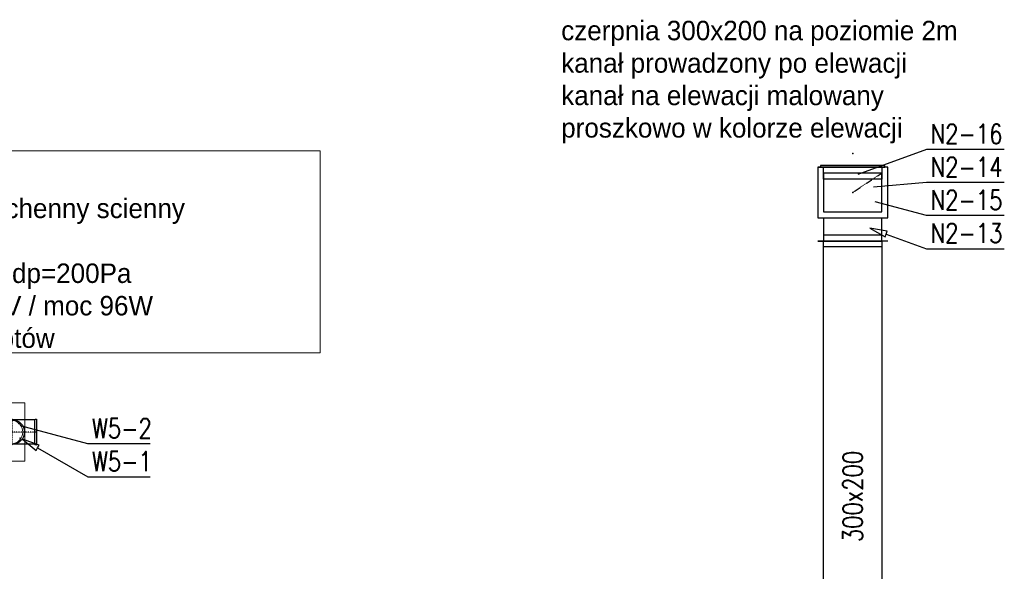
# Model space of a CAD drawing. Header units: millimetres. Extents: x 140532 to 182405, y -11883 to 1516.
# Tile 11 of 23: x 143074 to 143580, y -9713 to -9429. Entities that reach past the tile are written whole.
import ezdxf
from ezdxf.enums import TextEntityAlignment as Align

# ---------------------------------------------------------------- set-up
doc = ezdxf.new("R2010")
doc.units = ezdxf.units.MM
doc.linetypes.add('CENTER', pattern=[0.55, 0.37, -0.06, 0.06, -0.06])
for name, color, linetype, lineweight in [('san opis', 7, 'Continuous', 0), ('WEN_N2-_ZLICZAC', 133, 'Continuous', 30), ('WEN_W5-_ZLICZAC', 252, 'Continuous', 30)]:
    doc.layers.add(name, color=color, linetype=linetype, lineweight=lineweight)
for name, color, linetype in [('WEN_N2-_ATRYBUT', 6, 'Continuous'), ('WEN_N2-_OSIE', 2, 'CENTER'), ('WEN_W5-_ATRYBUT', 6, 'Continuous'), ('WEN_W5-_OSIE', 2, 'CENTER')]:
    doc.layers.add(name, color=color, linetype=linetype)
doc.styles.add('STYL_WENTYLE', font='romans.shx', dxfattribs={"width": 0.8})

# ---------------------------------------------------------------- blocks, each defined once
blk = doc.blocks.new('QBV3233129CNN2-_13')
for p, q in [((-180, 0), (-150, 0)), ((150, 30), (-150, 30)), ((180, 0), (150, 0))]:
    blk.add_line(p, q)
for points in [[(-180, 120), (180, 120), (180, 380), (-180, 380)], [(-150, 150), (150, 150), (150, 350), (-150, 350)]]:
    blk.add_lwpolyline(points, close=True)
blk.add_lwpolyline([(-150, 120), (-150, 0), (150, 0), (150, 120)])
blk.add_point((0, 0))
at = {"layer": 'WEN_N2-_ATRYBUT', "style": 'STYL_WENTYLE', "width": 0.8, "flags": 8}
blk.add_attdef('WENTYLE', text='', height=100, dxfattribs=at).set_placement((0, 250), align=Align.BOTTOM_LEFT)
blk = doc.blocks.new('QD-200X300CNN2-_2623-6031923_14')
for p, q in [((0, -180), (0, 180)), ((2623.6, -180), (2623.6, 180)), ((30, -150), (30, 150)), ((2593.6, -150), (2593.6, 150))]:
    blk.add_line(p, q)
blk.add_lwpolyline([(0, 150), (2623.6, 150), (2623.6, -150), (0, -150)], close=True)
for p in [(0, 0), (2623.6, 0)]:
    blk.add_point(p)
at = {"layer": 'WEN_N2-_ATRYBUT', "style": 'STYL_WENTYLE', "width": 0.8, "flags": 8}
blk.add_attdef('WENTYLE', text='', height=100, dxfattribs=at).set_placement((1311.8, 0), align=Align.BOTTOM_LEFT)
at = {"layer": 'WEN_N2-_OSIE', "style": 'STYL_WENTYLE', "width": 0.8, "flags": 8}
blk.add_attdef('FI_KANALU', text='', height=100, dxfattribs=at).set_placement((1311.8, 0), align=Align.MIDDLE_CENTER)
blk = doc.blocks.new('QD-300X200CNN2-_1500_11')
for points in [[(-30, -30), (330, -30), (330, 230), (-30, 230)], [(0, 0), (300, 0), (300, 200), (0, 200)]]:
    blk.add_lwpolyline(points, close=True)
for p in [(300, 200), (150, 100)]:
    blk.add_point(p)
at = {"layer": 'WEN_N2-_OSIE'}
blk.add_line((150, 100), (300, 200), dxfattribs=at)
at = {"layer": 'WEN_N2-_ATRYBUT', "style": 'STYL_WENTYLE', "width": 0.8, "flags": 8}
blk.add_attdef('WENTYLE', text='', height=100, dxfattribs=at).set_placement((0, 0), align=Align.BOTTOM_LEFT)
blk = doc.blocks.new('QBV32339CNN2-_13')
for p, q in [((-180, 0), (-150, 0)), ((180, 0), (150, 0))]:
    blk.add_line(p, q)
for points in [[(-180, 0), (180, 0), (180, 260), (-180, 260)], [(-150, 30), (150, 30), (150, 230), (-150, 230)]]:
    blk.add_lwpolyline(points, close=True)
blk.add_lwpolyline([(-150, 0), (-150, 0), (150, 0), (150, 0)])
blk.add_point((0, 0))
at = {"layer": 'WEN_N2-_ATRYBUT', "style": 'STYL_WENTYLE', "width": 0.8, "flags": 8}
blk.add_attdef('WENTYLE', text='', height=100, dxfattribs=at).set_placement((0, 130), align=Align.BOTTOM_LEFT)
blk = doc.blocks.new('CSQ_300X200_21')
blk.add_lwpolyline([(0, 165), (0, -165), (8, -165), (8, 165)], close=True)
blk.add_lwpolyline([(0, -150), (-62, -150), (-62, 150), (0, 150)])
for p in [(0, 0), (70, 0)]:
    blk.add_point(p)
at = {"layer": 'WEN_N2-_ATRYBUT', "style": 'STYL_WENTYLE', "width": 0.8, "flags": 8}
blk.add_attdef('WENTYLE', text='', height=100, dxfattribs=at).set_placement((35, 70), align=Align.BOTTOM_LEFT)
blk = doc.blocks.new('BL12590CW5-_13')
for p, q in [((-62.5, 8.75), (-62.5, 125)), ((62.5, 8.75), (62.5, 125))]:
    blk.add_line(p, q)
blk.add_lwpolyline([(62.5, 0), (-62.5, 0, -1), (-62.5, 8.75), (62.5, 8.75, -1)], format="xyb", close=True)
blk.add_circle((0, 125), 62.5)
blk.add_point((0, 0))
at = {"layer": 'WEN_W5-_OSIE'}
for p, q in [((0, 0), (0, 192.5)), ((-67.5, 125), (67.5, 125))]:
    blk.add_line(p, q, dxfattribs=at)
at = {"layer": 'WEN_W5-_ATRYBUT', "style": 'STYL_WENTYLE', "width": 0.8, "flags": 8}
blk.add_attdef('WENTYLE', text='', height=100, dxfattribs=at).set_placement((62.5, 0), align=Align.BOTTOM_LEFT)
blk = doc.blocks.new('CK_60F_LS')
for p in [(-0.23, -3.24), (0.46, -10.77)]:
    blk.add_point(p)
at = {"layer": 'san opis'}
for points in [[(-14.2, 7.42), (-14.2, -22.58), (2.8, -22.58), (2.8, 7.42)], [(-14.2, 0.29), (-14.2, -16.34), (-15.65, -16.34), (-15.65, 0.29)]]:
    blk.add_lwpolyline(points, close=True, dxfattribs=at)
blk.add_circle((-4.15, -7.58), 6, dxfattribs=at)
at = {"layer": 'WEN_W5-_ATRYBUT', "style": 'STYL_WENTYLE', "width": 0.8, "flags": 8}
blk.add_attdef('WENTYLE', text='', height=100, dxfattribs=at).set_placement((0, 0), align=Align.BOTTOM_LEFT)

msp = doc.modelspace()

# ---------------------------------------------------------------- linework, layer by layer
at = {"layer": 'san opis'}
msp.add_lwpolyline([(142981.35, -9496.63), (143228.77, -9496.63), (143228.77, -9600.31), (142981.35, -9600.31)], close=True, dxfattribs=at)
at = {"layer": 'WEN_N2-_ATRYBUT'}
for points in [[(143580.31, -9495.87), (143540.31, -9495.87), (143504.99, -9508.72)], [(143580.31, -9512.87), (143540.31, -9512.87), (143513.16, -9515.24)], [(143580.31, -9529.87), (143540.31, -9529.87), (143513.94, -9522.8)], [(143519.62, -9539.34), (143520.16, -9537.83), (143511.16, -9536.26), (143519.07, -9540.84), (143519.62, -9539.34), (143540.31, -9546.87), (143580.31, -9546.87)]]:
    msp.add_lwpolyline(points, dxfattribs=at)
at = {"layer": 'WEN_W5-_ATRYBUT'}
for points in [[(143141.5, -9647.17), (143109.5, -9647.17), (143074.87, -9637.89)], [(143083.65, -9649.25), (143084.45, -9647.86), (143075.86, -9644.75), (143082.85, -9650.63), (143083.65, -9649.25), (143109.5, -9664.17), (143141.5, -9664.17)]]:
    msp.add_lwpolyline(points, dxfattribs=at)

# ---------------------------------------------------------------- block references
at = {"layer": 'WEN_N2-_ZLICZAC'}
ref = msp.add_blockref('CSQ_300X200_21', (143502.43, -9504.99), dxfattribs=dict(at, xscale=0.1000000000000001, yscale=0.1000000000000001, zscale=0.1000000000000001, rotation=90))
ref.add_attrib('WENTYLE', 'N2-16', dxfattribs={"layer": 'WEN_N2-_ATRYBUT', "height": 10, "style": 'STYL_WENTYLE', "width": 0.8, "flags": 8}).set_placement((143542.31, -9495.87), align=Align.BOTTOM_LEFT)
ref = msp.add_blockref('QBV32339CNN2-_13', (143502.43, -9504.99), dxfattribs=dict(at, xscale=0.1, yscale=0.1, zscale=0.1, rotation=180))
ref.add_attrib('WENTYLE', 'N2-14', dxfattribs={"layer": 'WEN_N2-_ATRYBUT', "height": 10, "style": 'STYL_WENTYLE', "width": 0.8, "flags": 8}).set_placement((143542.31, -9512.87), align=Align.BOTTOM_LEFT)
ref = msp.add_blockref('QBV3233129CNN2-_13', (143502.43, -9542.99), dxfattribs=dict(at, xscale=0.09999999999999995, yscale=0.09999999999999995, zscale=0.09999999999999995))
ref.add_attrib('WENTYLE', 'N2-13', dxfattribs={"layer": 'WEN_N2-_ATRYBUT', "height": 10, "style": 'STYL_WENTYLE', "width": 0.8, "flags": 8}).set_placement((143542.31, -9546.87), align=Align.BOTTOM_LEFT)
ref = msp.add_blockref('QD-300X200CNN2-_1500_11', (143487.43, -9527.99), dxfattribs=dict(at, xscale=0.1, yscale=0.1, zscale=0.1))
ref.add_attrib('WENTYLE', 'N2-15', dxfattribs={"layer": 'WEN_N2-_ATRYBUT', "height": 10, "style": 'STYL_WENTYLE', "width": 0.8, "flags": 8}).set_placement((143542.31, -9529.87), align=Align.BOTTOM_LEFT)
ref = msp.add_blockref('QD-200X300CNN2-_2623-6031923_14', (143502.43, -9805.35), dxfattribs=dict(at, xscale=0.1, yscale=0.1, zscale=0.1, rotation=90))
ref.add_attrib('WENTYLE', 'N2-12', dxfattribs={"layer": 'WEN_N2-_ATRYBUT', "height": 10, "style": 'STYL_WENTYLE', "width": 0.8, "flags": 8}).set_placement((143529.26, -9771.52), align=Align.BOTTOM_LEFT)
ref.add_attrib('FI_KANALU', '300x200', dxfattribs={"layer": 'WEN_N2-_OSIE', "height": 10, "rotation": 90, "style": 'STYL_WENTYLE', "width": 0.8, "flags": 8}).set_placement((143502.43, -9674.17), align=Align.MIDDLE_CENTER)
at = {"layer": 'WEN_W5-_ZLICZAC'}
ref = msp.add_blockref('CK_60F_LS', (143074.27, -9633.52), dxfattribs=at)
ref.add_attrib('WENTYLE', 'W5-2', dxfattribs={"layer": 'WEN_W5-_ATRYBUT', "height": 10, "style": 'STYL_WENTYLE', "width": 0.8, "flags": 8}).set_placement((143111.5, -9647.17), align=Align.BOTTOM_LEFT)
ref = msp.add_blockref('BL12590CW5-_13', (143083.16, -9641.1), dxfattribs=dict(at, xscale=0.1, yscale=0.1, zscale=0.1, rotation=90))
ref.add_attrib('WENTYLE', 'W5-1', dxfattribs={"layer": 'WEN_W5-_ATRYBUT', "height": 10, "style": 'STYL_WENTYLE', "width": 0.8, "flags": 8}).set_placement((143111.5, -9664.17), align=Align.BOTTOM_LEFT)

# ---------------------------------------------------------------- texts
at = {"layer": 'san opis', "insert": (143352.67, -9429.75), "char_height": 10, "attachment_point": 1}
msp.add_mtext_dynamic_manual_height_columns('czerpnia 300x200 na poziomie 2m kanał prowadzony po elewacji\\Pkanał na elewacji malowany proszkowo w kolorze elewacji', width=212.7778, gutter_width=12.5, heights=[0], dxfattribs=at)
at = {"layer": 'san opis', "insert": (142988.39, -9504.47), "char_height": 10, "width": 347.2208, "attachment_point": 1}
msp.add_mtext('W5\\Pwentylator kuchenny scienny\\Pdn125\\PVw=230m3/h dp=200Pa\\Pzasilanie 230V / moc 96W\\Pregulator obrotów', dxfattribs=at)

doc.saveas('drawing.dxf')
